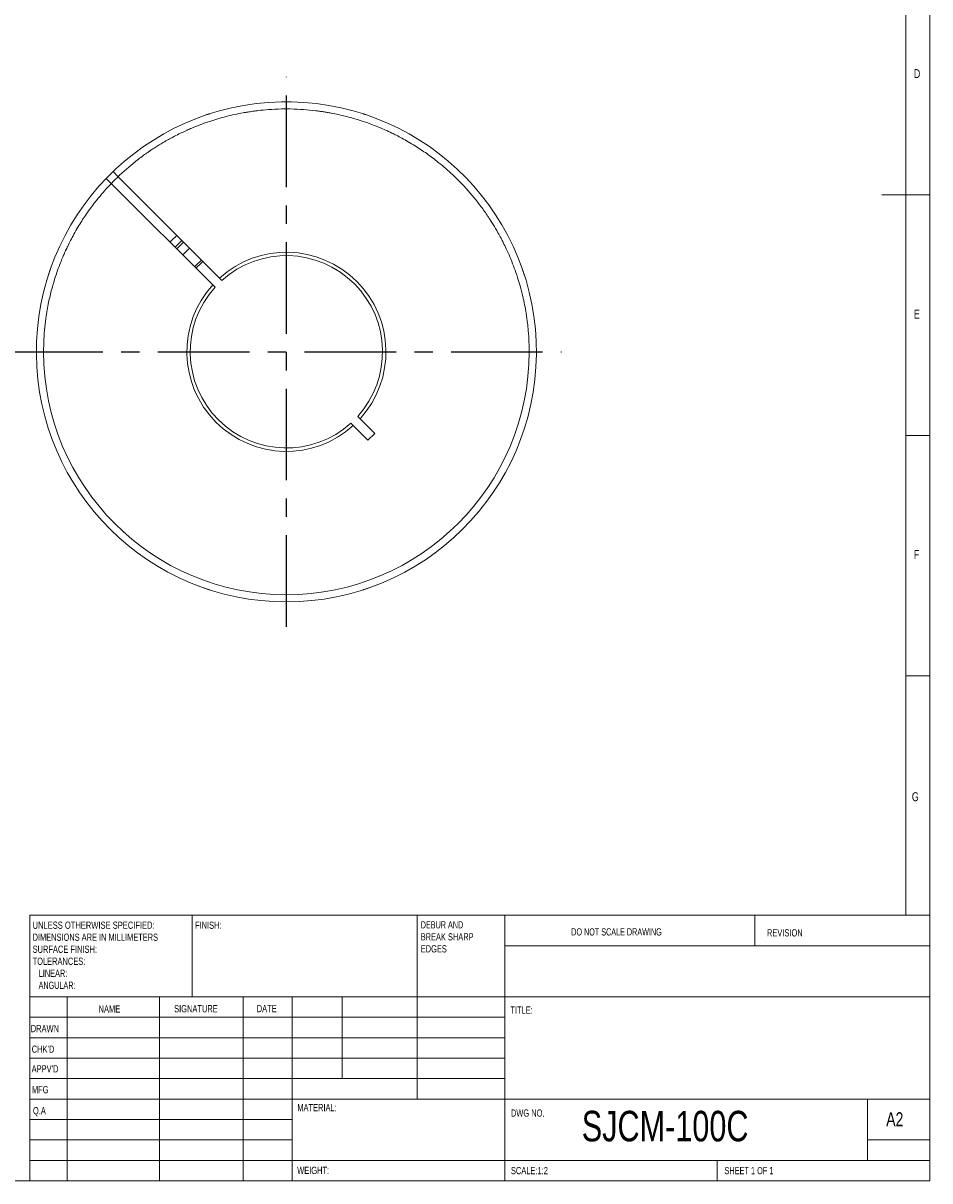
# Model space of a CAD drawing. Header units: millimetres. Extents: x 5 to 589, y 5 to 415.
# Tile 3 of 4: x 400 to 589, y 5 to 246. Entities that reach past the tile are written whole.
import ezdxf

# ---------------------------------------------------------------- set-up
doc = ezdxf.new("R2010")
doc.units = ezdxf.units.MM
doc.header["$LTSCALE"] = 3
doc.linetypes.add('CENTER', pattern=[10.16, 6.35, -1.27, 1.27, -1.27])
doc.styles.add('SLDTEXTSTYLE0', font='TXT', dxfattribs={"width": 0.75})
doc.styles.add('SLDTEXTSTYLE1', font='TXT', dxfattribs={"width": 0.6375})
doc.styles.add('SLDTEXTSTYLE2', font='TXT', dxfattribs={"width": 0.6875})
doc.styles.add('SLDTEXTSTYLE3', font='TXT', dxfattribs={"width": 0.65625})
doc.styles.add('SLDTEXTSTYLE4', font='TXT', dxfattribs={"width": 0.675})
doc.styles.add('SLDTEXTSTYLE5', font='TXT', dxfattribs={"width": 0.72})
doc.styles.add('SLDTEXTSTYLE6', font='TXT', dxfattribs={"width": 0.708333})
doc.styles.add('SLDTEXTSTYLE7', font='TXT', dxfattribs={"width": 0.609375})
doc.styles.add('SLDTEXTSTYLE8', font='TXT', dxfattribs={"width": 0.625})

# ---------------------------------------------------------------- blocks, each defined once
blk = doc.blocks.new('SW_NOTE_0')
at = {"color": 0, "linetype": 'Continuous', "lineweight": 0, "char_height": 1.5, "attachment_point": 1}
for s, insert, style in [('DEBUR AND ', (0, 1.92), 'SLDTEXTSTYLE3'), ('BREAK SHARP ', (0, -0.58), 'SLDTEXTSTYLE4'), ('EDGES', (0, -3.08), 'SLDTEXTSTYLE0')]:
    blk.add_mtext(s, dxfattribs=dict(at, insert=insert, style=style))
blk = doc.blocks.new('SW_NOTE_1')
at = {"color": 0, "linetype": 'Continuous', "lineweight": 0, "char_height": 1.5, "attachment_point": 1}
for s, insert, style in [('UNLESS OTHERWISE SPECIFIED:', (0, 1.92), 'SLDTEXTSTYLE5'), ('DIMENSIONS ARE IN MILLIMETERS', (0, -0.58), 'SLDTEXTSTYLE6'), ('SURFACE FINISH:', (0, -3.08), 'SLDTEXTSTYLE0'), ('TOLERANCES:', (0, -5.58), 'SLDTEXTSTYLE0'), ('   LINEAR:', (0, -8.08), 'SLDTEXTSTYLE7'), ('   ANGULAR:', (0, -10.58), 'SLDTEXTSTYLE8')]:
    blk.add_mtext(s, dxfattribs=dict(at, insert=insert, style=style))

msp = doc.modelspace()

# ---------------------------------------------------------------- linework, layer by layer
at = {"color": 7, "linetype": 'Continuous', "lineweight": 0}
for p, q in [((589, 5), (589, 415)), ((584, 60.25), (584, 410)), ((589, 210), (579, 210)), ((584, 160), (589, 160)), ((589, 110), (584, 110)), ((401.8, 60.25), (589, 60.25)), ((401.8, 60.25), (401.8, 5)), ((435.6, 43.25), (435.6, 60.25)), ((482.4, 60.25), (482.4, 22)), ((500.6, 60.25), (500.6, 5)), ((552.6, 53.875), (552.6, 60.25)), ((589, 53.875), (500.6, 53.875)), ((589, 43.25), (401.8, 43.25)), ((409.6, 43.25), (409.6, 5)), ((428.791, 43.25), (428.791, 5)), ((446.1989, 43.25), (446.1989, 5)), ((456.4, 5), (456.4, 43.25)), ((466.8, 26.25), (466.8, 43.25)), ((500.6, 39), (401.8, 39)), ((500.6, 34.75), (401.8, 34.75)), ((500.6, 30.5), (401.8, 30.5)), ((500.6, 26.25), (401.8, 26.25)), ((456.4, 22), (401.8, 22)), ((456.4, 22), (589, 22)), ((576, 9.25), (576, 22)), ((456.4, 17.7499), (401.8, 17.7499)), ((456.4, 13.5), (401.8, 13.5)), ((589, 13.5), (576, 13.5)), ((401.8, 9.25), (589, 9.25)), ((544.8, 5), (544.8, 9.25)), ((5, 5), (589, 5))]:
    msp.add_line(p, q, dxfattribs=at)
at = {"color": 1, "linetype": 'CENTER'}
for p, q in [((455.1722, 120.1768), (455.1722, 234.5768)), ((397.9722, 177.3768), (512.3722, 177.3768))]:
    msp.add_line(p, q, dxfattribs=at)
at = {"color": 7, "linetype": 'Continuous', "lineweight": 15}
for p, q in [((420.1774, 213.7858), (419.1165, 214.8467)), ((417.7023, 213.4324), (418.7632, 212.3716)), ((418.7632, 212.3716), (439.845, 191.2897)), ((441.2593, 192.7039), (420.1774, 213.7858)), ((441.7548, 192.2084), (441.2593, 192.7039)), ((439.845, 191.2897), (440.3406, 190.7941)), ((470.4993, 163.4639), (470.0037, 163.9595)), ((468.5895, 162.5452), (469.0851, 162.0497)), ((469.0851, 162.0497), (472.1427, 158.992)), ((473.557, 160.4062), (470.4993, 163.4639)), ((472.1427, 158.992), (473.557, 160.4062))]:
    msp.add_line(p, q, dxfattribs=at)
at = {"color": 7, "linetype": 'Continuous', "lineweight": 15, "flags": 128}
msp.add_lwpolyline([(504.6557, 193.3263), (504.5784, 193.4489), (504.5414, 193.4787)], dxfattribs=at)
at = {"color": 7, "linetype": 'Continuous', "lineweight": 15}
for radius, start, end in [(52, 91.10191, 88.89809), (52, 88.89809, 91.10191), (50.5, 88.996873, 91.134644), (33.25, 133.276559, 136.723441), (31.75, 133.19511, 136.80489), (31.25, 133.166222, 136.833778), (29.5, 133.057398, 136.942602), (20.7, 317.76899, 132.23101), (26, 132.795772, 137.204228), (25.6, 132.761314, 137.238686), (20, 317.865984, 132.134016), (20.7, 137.76899, 312.23101), (20, 137.865984, 312.134016), (50.5, 180, 0)]:
    msp.add_arc((455.1722, 177.3768), radius, start, end, dxfattribs=at)
for points, knots in [([(404.6722, 177.3768), (404.7172, 179.0831), (404.7694, 181.0576), (405.0172, 183.2857), (405.1173, 184.0837), (405.2305, 184.88), (405.3994, 185.9463), (405.7158, 187.6736), (406.2304, 189.9183), (406.8998, 192.2678), (407.5493, 194.214), (408.1324, 195.7688), (408.6125, 196.944), (408.9551, 197.7341), (409.1564, 198.1823), (409.384, 198.6814), (409.739, 199.4358), (410.3101, 200.5791), (411.0136, 201.8954), (411.7896, 203.243), (412.5969, 204.5484), (413.4059, 205.7766), (414.2545, 206.9869), (415.07, 208.0801), (415.991, 209.2502), (417.0564, 210.5241), (418.1604, 211.7454), (420.0529, 213.7157), (422.2026, 215.6969), (424.5553, 217.5543), (425.7669, 218.4373), (426.3811, 218.867), (426.6903, 219.079), (426.8454, 219.1842), (426.923, 219.2366), (426.9619, 219.2627), (426.9813, 219.2758), (426.991, 219.2823), (426.9959, 219.2856), (426.9983, 219.2872), (426.9996, 219.2881), (427.0002, 219.2885), (427.0005, 219.2887), (427.0006, 219.2888), (427.0007, 219.2888), (427.0007, 219.2888), (427.2876, 219.4814), (428.1229, 220.0311), (429.3483, 220.7856), (430.5852, 221.493), (431.6838, 222.0881), (432.9637, 222.742), (434.2782, 223.3598), (435.7528, 224.0017), (437.3148, 224.6285), (439.136, 225.2767), (440.9436, 225.8426), (442.6695, 226.3162), (444.4112, 226.7283), (445.7138, 226.988), (446.5473, 227.1354), (446.9406, 227.202), (447.3814, 227.2731), (447.9233, 227.355), (448.5666, 227.4446), (449.7481, 227.5918), (451.6258, 227.7774), (453.2608, 227.8349), (454.1722, 227.8669)], [0, 0, 0, 0, 0.06532081, 0.07558979, 0.08585877, 0.09612776, 0.10639675, 0.12721145, 0.16338314, 0.19456445, 0.2207549, 0.24195406, 0.25816162, 0.26937731, 0.27494066, 0.27698155, 0.29038916, 0.30687505, 0.32592986, 0.34755346, 0.36642871, 0.38471906, 0.4038801, 0.42304101, 0.43695776, 0.46091615, 0.48663784, 0.50000099, 0.5655681, 0.59837717, 0.61478536, 0.62298936, 0.62709132, 0.62914228, 0.63016776, 0.6306805, 0.63093687, 0.63106505, 0.63112914, 0.63116119, 0.63117721, 0.63118522, 0.63118923, 0.63119123, 0.63119223, 0.63119273, 0.63119298, 0.64442712, 0.66949237, 0.68630047, 0.69900314, 0.71735166, 0.74134562, 0.754625, 0.77895606, 0.80580176, 0.82864939, 0.85149699, 0.87434449, 0.89719182, 0.90236397, 0.90676944, 0.91247069, 0.91946772, 0.92776053, 0.9373491, 0.9650758, 1, 1, 1, 1]), ([(437.948, 226.4413), (438.0767, 226.4862), (438.334, 226.5758), (438.7011, 226.6997), (438.9645, 226.7866), (439.1224, 226.838), (439.1664, 226.8522), (439.1879, 226.8592)], [0, 0, 0, 0, 0.249620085, 0.499340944, 0.748936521, 0.877365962, 1, 1, 1, 1]), ([(456.1722, 227.8669), (457.8772, 227.7881), (459.8504, 227.6968), (462.0731, 227.4049), (462.8689, 227.289), (463.6628, 227.1601), (464.7255, 226.9702), (466.4461, 226.6197), (468.68, 226.0608), (471.0156, 225.345), (472.9485, 224.6572), (474.4915, 224.0434), (475.657, 223.5401), (476.4403, 223.1819), (476.8846, 222.9717), (477.3792, 222.7341), (478.1265, 222.3642), (479.2582, 221.7706), (480.5604, 221.0412), (481.8923, 220.2387), (483.1816, 219.4057), (484.3934, 218.5725), (485.5867, 217.7001), (486.6636, 216.8631), (487.8152, 215.9191), (489.0678, 214.8287), (490.2669, 213.7008), (492.1994, 211.7696), (494.1376, 209.5811), (495.9481, 207.1921), (496.8069, 205.9632), (497.2244, 205.3406), (497.4302, 205.0273), (497.5323, 204.8702), (497.5831, 204.7915), (497.6085, 204.7521), (497.6212, 204.7324), (497.6275, 204.7226), (497.6307, 204.7177), (497.6323, 204.7152), (497.6331, 204.714), (497.6335, 204.7134), (497.6337, 204.713), (497.6338, 204.7129), (497.6338, 204.7128), (497.6339, 204.7128), (497.8207, 204.4222), (498.3537, 203.5762), (499.0838, 202.3361), (499.7666, 201.0854), (500.3399, 199.9752), (500.9682, 198.6826), (501.5599, 197.3562), (502.1725, 195.8691), (502.7682, 194.2949), (503.3803, 192.4614), (503.9102, 190.6429), (504.3496, 188.9079), (504.727, 187.1584), (504.9609, 185.8509), (505.0918, 185.0146), (505.1506, 184.6201), (505.2129, 184.178), (505.2841, 183.6346), (505.3609, 182.9897), (505.4848, 181.8055), (505.6331, 179.9244), (505.6582, 178.2886), (505.6722, 177.3768)], [0, 0, 0, 0, 0.06532081, 0.07558979, 0.08585877, 0.09612776, 0.10639675, 0.12720936, 0.1633778, 0.1945569, 0.22074619, 0.24194525, 0.25815376, 0.26937145, 0.27493728, 0.2769814, 0.29038919, 0.30687508, 0.32592989, 0.34755347, 0.36642872, 0.38471906, 0.40388011, 0.42304101, 0.43695777, 0.46091615, 0.48663782, 0.50000099, 0.5655681, 0.59837717, 0.61478536, 0.62298936, 0.62709132, 0.62914228, 0.63016776, 0.6306805, 0.63093687, 0.63106505, 0.63112914, 0.63116119, 0.63117721, 0.63118522, 0.63118923, 0.63119123, 0.63119223, 0.63119274, 0.63119299, 0.64442712, 0.66949237, 0.68630047, 0.69900316, 0.71735168, 0.74134563, 0.75462501, 0.77895606, 0.80580176, 0.82864939, 0.85149699, 0.87434449, 0.89719182, 0.90236397, 0.90676943, 0.91247069, 0.91946772, 0.92776052, 0.93734909, 0.9650758, 1, 1, 1, 1]), ([(471.1564, 226.8592), (471.1779, 226.8522), (471.222, 226.838), (471.3798, 226.7866), (471.6429, 226.6998), (472.0097, 226.5761), (472.2672, 226.4863), (472.3963, 226.4413)], [0, 0, 0, 0, 0.12263123, 0.25111931, 0.50054541, 0.74950898, 1, 1, 1, 1]), ([(405.6898, 193.3611), (405.6968, 193.3826), (405.711, 193.4266), (405.7624, 193.5844), (405.8492, 193.8475), (405.9729, 194.2143), (406.0626, 194.4718), (406.1076, 194.601)], [0, 0, 0, 0, 0.12263123, 0.251119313, 0.500545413, 0.749508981, 1, 1, 1, 1]), ([(504.2367, 194.601), (504.2815, 194.4723), (504.3712, 194.215), (504.495, 193.8478), (504.582, 193.5844), (504.6334, 193.4266), (504.6476, 193.3826), (504.6545, 193.3611)], [0, 0, 0, 0, 0.24962009, 0.49934094, 0.74893652, 0.87736596, 1, 1, 1, 1]), ([(504.6545, 161.3925), (504.6476, 161.371), (504.6333, 161.327), (504.582, 161.1692), (504.4951, 160.906), (504.3714, 160.5393), (504.2817, 160.2818), (504.2367, 160.1526)], [0, 0, 0, 0, 0.12263123, 0.25111931, 0.50054541, 0.74950898, 1, 1, 1, 1]), ([(439.1879, 127.8944), (439.1664, 127.9014), (439.1224, 127.9156), (438.9645, 127.967), (438.7014, 128.0538), (438.3347, 128.1775), (438.0772, 128.2673), (437.948, 128.3123)], [0, 0, 0, 0, 0.12263123, 0.25111931, 0.50054541, 0.74950898, 1, 1, 1, 1]), ([(472.3963, 128.3123), (472.2677, 128.2674), (472.0103, 128.1778), (471.6432, 128.0539), (471.3798, 127.967), (471.222, 127.9156), (471.1779, 127.9014), (471.1564, 127.8944)], [0, 0, 0, 0, 0.24962009, 0.49934094, 0.74893652, 0.87736596, 1, 1, 1, 1])]:
    msp.add_open_spline(points, degree=3, knots=knots, dxfattribs=at)
for points in [[(439.2328, 226.8512), (439.2145, 226.8677)], [(504.6353, 193.3036), (504.6466, 193.3161)], [(504.6466, 193.3161), (504.6631, 193.3345)], [(405.7091, 161.45), (405.6978, 161.4375)], [(471.1115, 127.9024), (471.1299, 127.8859)]]:
    msp.add_open_spline(points, degree=1, dxfattribs=at)

# ---------------------------------------------------------------- block references
at = {"color": 7, "linetype": 'Continuous', "lineweight": 0}
for name, p in [('SW_NOTE_1', (402.3937, 56.9874)), ('SW_NOTE_0', (483.1092, 57.0695))]:
    msp.add_blockref(name, p, dxfattribs=at)

# ---------------------------------------------------------------- texts
at = {"color": 7, "linetype": 'Continuous', "lineweight": 0, "attachment_point": 1}
for s, insert, char_height, style in [('D', (585.6667, 236.1463), 1.8521, 'SLDTEXTSTYLE0'), ('E', (585.6667, 186.1463), 1.8521, 'SLDTEXTSTYLE0'), ('F', (585.6667, 136.1463), 1.8521, 'SLDTEXTSTYLE0'), ('G', (585.2516, 85.8016), 1.8521, 'SLDTEXTSTYLE0'), ('FINISH:', (436.1713, 58.9017), 1.5, 'SLDTEXTSTYLE0'), ('DO NOT SCALE DRAWING', (514.4146, 57.5154), 1.5, 'SLDTEXTSTYLE2'), ('REVISION', (555.1276, 57.3173), 1.5, 'SLDTEXTSTYLE0'), ('NAME', (416.1222, 41.4839), 1.5, 'SLDTEXTSTYLE0'), ('SIGNATURE', (431.8336, 41.5442), 1.5, 'SLDTEXTSTYLE0'), ('DATE', (449.0147, 41.5586), 1.5, 'SLDTEXTSTYLE0'), ('TITLE:', (501.7562, 41.2607), 1.5, 'SLDTEXTSTYLE0'), ('DRAWN', (402.0121, 37.4121), 1.5, 'SLDTEXTSTYLE0'), ("CHK'D", (402.2105, 33.1368), 1.5, 'SLDTEXTSTYLE0'), ("APPV'D", (402.2017, 29.0467), 1.5, 'SLDTEXTSTYLE0'), ('MFG', (402.2552, 24.7161), 1.5, 'SLDTEXTSTYLE0'), ('Q.A', (402.469, 20.3321), 1.5, 'SLDTEXTSTYLE0'), ('MATERIAL:', (457.4459, 20.9685), 1.5, 'SLDTEXTSTYLE0'), ('DWG NO.', (501.874, 19.8511), 1.5, 'SLDTEXTSTYLE0'), ('SJCM-100C', (516.603, 19.5573), 6.35, 'SLDTEXTSTYLE0'), ('A2', (579.921, 19.2663), 2.91042, 'SLDTEXTSTYLE0'), ('WEIGHT: ', (457.4178, 7.9317), 1.4986, 'SLDTEXTSTYLE0'), ('SCALE:1:2', (501.874, 7.8825), 1.5, 'SLDTEXTSTYLE0'), ('SHEET 1 OF 1', (546.2783, 7.8825), 1.5, 'SLDTEXTSTYLE1')]:
    msp.add_mtext(s, dxfattribs=dict(at, insert=insert, char_height=char_height, style=style))

doc.saveas('drawing.dxf')
